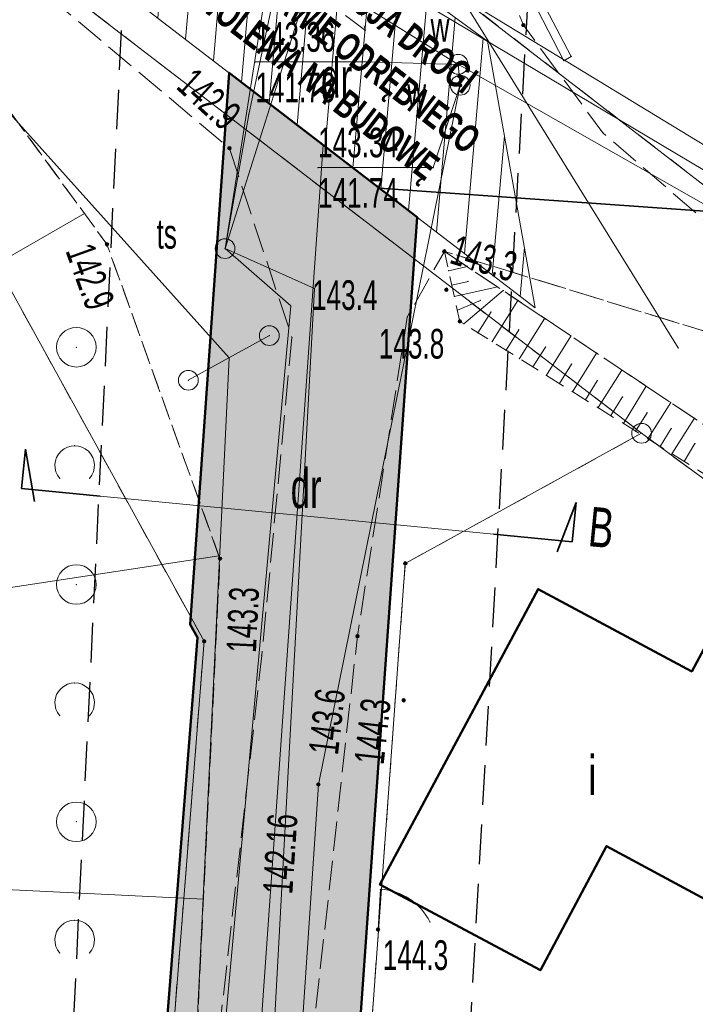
# Model space of a CAD drawing. Extents: x 6456700 to 6518119, y 5963420 to 5980059.
# Tile 195 of 256: x 6512484 to 6512501, y 5966331 to 5966356. Entities that reach past the tile are written whole.
import ezdxf
from ezdxf.enums import TextEntityAlignment as Align

# ---------------------------------------------------------------- set-up
doc = ezdxf.new("R2010")
doc.units = 0
doc.header["$MEASUREMENT"] = 0
for name, pattern in [('L_0_03', [1, 0.5, -0.5]), ('L_0_04', [1.5, 1, -0.5]), ('L_0_52', [1, 0.75, -0.25]), ('L_0_5A', [0.75, 0.5, -0.25])]:
    doc.linetypes.add(name, pattern=pattern)
doc.layers.get('0').update_dxf_attribs({"color": 2, "linetype": 'CONTINUOUS', "lineweight": 5})
for name, color, linetype, lineweight in [('000_Inne__niezydentyfikowane_', 7, 'CONTINUOUS', 18), ('18mm Kreska ciągła', 7, 'CONTINUOUS', 18), ('202_punkt_graniczny', 7, 'CONTINUOUS', 18), ('203_punkt_graniczny', 7, 'CONTINUOUS', 18), ('210_oznaczenie_konturu_uzytku_gruntowego', 96, 'CONTINUOUS', 18), ('218_kontur_uzytku_gruntowego', 96, 'L_0_03', 18), ('219_dzialka_ewidencyjna', 7, 'CONTINUOUS', 18), ('35mm Ciągła', 7, 'CONTINUOUS', 35), ('50mm Kreska ciągła', 7, 'CONTINUOUS', 50), ('9mm Kreska ciągła', 252, 'CONTINUOUS', 9), ('budynek', 7, 'CONTINUOUS', 18), ('budynek_Atr117', 7, 'CONTINUOUS', 18), ('furtka', 7, 'CONTINUOUS', 18), ('jezdnia', 7, 'CONTINUOUS', 18), ('komora_podziemna', 7, 'CONTINUOUS', 18), ('komora_podziemna_Atr17', 7, 'CONTINUOUS', 18), ('ogrodzenie_trwale', 7, 'CONTINUOUS', 18), ('pikieta_naturalna', 7, 'CONTINUOUS', 18), ('pikieta_naturalna_Atr2', 7, 'CONTINUOUS', 18), ('przewod_elektroenergetyczny_niskiego_napiecia', 7, 'CONTINUOUS', 18), ('przewod_kanalizacyjny', 7, 'CONTINUOUS', 18), ('przewod_telekomunikacyjny_podziemny', 7, 'CONTINUOUS', 18), ('przewod_wodociagowy', 7, 'CONTINUOUS', 18), ('rzedna', 7, 'CONTINUOUS', 18), ('rzedna_Atr2', 7, 'CONTINUOUS', 18), ('rzedna_Atr3', 7, 'CONTINUOUS', 18), ('sciana_oporowa__poligon_', 7, 'CONTINUOUS', 18), ('skarpa_nieumocniona', 7, 'CONTINUOUS', 18), ('slup_przewodow_napowietrznych', 7, 'CONTINUOUS', 18), ('slupek_telekomunikacyjny', 7, 'CONTINUOUS', 18), ('slupek_telekomunikacyjny_Atr17', 7, 'CONTINUOUS', 18), ('zadrzewienie__zakrzewienie', 7, 'CONTINUOUS', 18), ('Zakres', 7, 'CONTINUOUS', 18)]:
    doc.layers.add(name, color=color, linetype=linetype, lineweight=lineweight)
doc.styles.get("Standard").update_dxf_attribs({"font": 'txt', "width": 0.75})
doc.styles.add('Znaczniki', font='GOTHIC.TTF', dxfattribs={"width": 0.7})

# ---------------------------------------------------------------- blocks, each defined once
blk = doc.blocks.new('mdcp_nowa')
at = {"layer": '203_punkt_graniczny', "linetype": 'Continuous', "lineweight": 18}
for points in [[(6495225.37, 5982793.315, 1), (6495225.37, 5982793.405, 1)], [(6495220.28, 5982791.345, 1), (6495220.28, 5982791.435, 1)]]:
    blk.add_hatch(color=18, dxfattribs=at).paths.add_polyline_path(points)
at = {"layer": 'pikieta_naturalna', "linetype": 'Continuous', "lineweight": 18}
for points in [[(6495228.36, 5982806.925, 1), (6495228.36, 5982807.015, 1)], [(6495220.92, 5982803.815, 1), (6495220.92, 5982803.905, 1)], [(6495217.82, 5982801.385, 1), (6495217.82, 5982801.475, 1)], [(6495226.36, 5982801.205, 1), (6495226.36, 5982801.295, 1)], [(6495226.41, 5982800.235, 1), (6495226.41, 5982800.325, 1)], [(6495226.75, 5982799.435, 1), (6495226.75, 5982799.525, 1)], [(6495220.68, 5982793.435, 1), (6495220.68, 5982793.525, 1)], [(6495224.16, 5982791.475, 1), (6495224.16, 5982791.565, 1)], [(6495225.33, 5982789.855, 1), (6495225.33, 5982789.945, 1)], [(6495224.68, 5982784.055, 1), (6495224.68, 5982784.145, 1)]]:
    blk.add_hatch(color=18, dxfattribs=at).paths.add_polyline_path(points)
at = {"layer": 'rzedna', "linetype": 'Continuous', "lineweight": 18}
for points in [[(6495226.71, 5982805.935, 1), (6495226.71, 5982806.025, 1)], [(6495226.76, 5982805.405, 1), (6495226.76, 5982805.495, 1)], [(6495223.17, 5982787.725, 1), (6495223.17, 5982787.815, 1)]]:
    blk.add_hatch(color=18, dxfattribs=at).paths.add_polyline_path(points)
at = {"layer": 'slupek_telekomunikacyjny', "linetype": 'Continuous', "lineweight": 18}
blk.add_hatch(color=30, dxfattribs=at).paths.add_polyline_path([(6495220.81, 5982801.07, 1), (6495220.81, 5982801.57, 1)])
at = {"layer": '000_Inne__niezydentyfikowane_', "linetype": 'Continuous', "lineweight": 18, "flags": 128}
for points in [[(6495217.25, 5982802.21), (6495207.5, 5982796.6)], [(6495226.47, 5982800.76), (6495226.94, 5982800.87)], [(6495226.55, 5982800.4), (6495226.96, 5982800.49)], [(6495226.61, 5982800.11), (6495227.71, 5982800.35)], [(6495226.85, 5982799.42), (6495227.85, 5982800.26)], [(6495226.69, 5982799.76), (6495227.27, 5982800.01)], [(6495227.57, 5982798.97), (6495228.22, 5982800.01)], [(6495227.21, 5982799.19), (6495227.54, 5982799.72)], [(6495228.26, 5982798.54), (6495228.9, 5982799.56)], [(6495227.92, 5982798.75), (6495228.24, 5982799.27)], [(6495228.94, 5982798.12), (6495229.56, 5982799.11)], [(6495228.6, 5982798.33), (6495228.92, 5982798.83)], [(6495229.6, 5982797.7), (6495230.21, 5982798.68)], [(6495229.27, 5982797.91), (6495229.58, 5982798.4)], [(6495230.25, 5982797.3), (6495230.85, 5982798.25)], [(6495229.93, 5982797.5), (6495230.23, 5982797.98)], [(6495230.89, 5982796.9), (6495231.47, 5982797.84)], [(6495230.57, 5982797.1), (6495230.87, 5982797.57)], [(6495231.51, 5982796.51), (6495232.09, 5982797.43)], [(6495231.2, 5982796.7), (6495231.49, 5982797.17)], [(6495232.12, 5982796.13), (6495232.69, 5982797.03)], [(6495231.82, 5982796.32), (6495232.1, 5982796.77)], [(6495232.43, 5982795.94), (6495232.7, 5982796.39)], [(6495220.65, 5982793.55), (6495192.31, 5982789.24)], [(6495220.26, 5982784.87), (6495206.79, 5982785.53)]]:
    blk.add_lwpolyline(points, dxfattribs=at)
at = {"layer": '000_Inne__niezydentyfikowane_'}
for p in [(6495217.25, 5982802.21), (6495226.47, 5982800.76), (6495226.94, 5982800.87), (6495226.55, 5982800.4), (6495226.96, 5982800.49), (6495227.71, 5982800.35), (6495227.85, 5982800.26), (6495226.61, 5982800.11), (6495227.27, 5982800.01), (6495228.22, 5982800.01), (6495226.69, 5982799.76), (6495227.54, 5982799.72), (6495228.9, 5982799.56), (6495226.85, 5982799.42), (6495228.24, 5982799.27), (6495227.21, 5982799.19), (6495229.56, 5982799.11), (6495227.57, 5982798.97), (6495228.92, 5982798.83), (6495227.92, 5982798.75), (6495228.26, 5982798.54), (6495230.21, 5982798.68), (6495228.6, 5982798.33), (6495229.58, 5982798.4), (6495228.94, 5982798.12), (6495230.85, 5982798.25), (6495229.27, 5982797.91), (6495230.23, 5982797.98), (6495231.47, 5982797.84), (6495229.6, 5982797.7), (6495230.87, 5982797.57), (6495229.93, 5982797.5), (6495230.25, 5982797.3), (6495232.09, 5982797.43), (6495230.57, 5982797.1), (6495231.49, 5982797.17), (6495232.69, 5982797.03), (6495230.89, 5982796.9), (6495232.1, 5982796.77), (6495231.2, 5982796.7), (6495231.51, 5982796.51), (6495231.82, 5982796.32), (6495232.7, 5982796.39), (6495232.12, 5982796.13), (6495232.43, 5982795.94), (6495220.65, 5982793.55), (6495220.26, 5982784.87)]:
    blk.add_point(p, dxfattribs=at)
at = {"layer": '202_punkt_graniczny', "color": 7, "linetype": 'Continuous', "lineweight": 18}
blk.add_circle((6495231.35, 5982796.65), 0.25, dxfattribs=at)
at = {"layer": '202_punkt_graniczny'}
blk.add_point((6495231.35, 5982796.65), dxfattribs=at)
at = {"layer": '203_punkt_graniczny', "color": 7, "linetype": 'Continuous', "lineweight": 18}
for centre in [(6495225.37, 5982793.36), (6495220.28, 5982791.39)]:
    blk.add_circle(centre, 0.045, dxfattribs=at)
at = {"layer": '203_punkt_graniczny'}
for p in [(6495225.37, 5982793.36), (6495220.28, 5982791.39)]:
    blk.add_point(p, dxfattribs=at)
at = {"layer": '218_kontur_uzytku_gruntowego', "lineweight": 18, "flags": 128}
for points in [[(6495220.28, 5982791.39), (6495207.16, 5982815.2)], [(6495207.16, 5982815.2), (6495231.35, 5982796.65)], [(6495234.85, 5982801.44), (6495225.81, 5982808.42)], [(6495225.37, 5982793.36), (6495231.35, 5982796.65)], [(6495231.35, 5982796.65), (6495271.89, 5982766.92)], [(6495224.09, 5982775.84), (6495225.37, 5982793.36)], [(6495219.08, 5982776.24), (6495220.28, 5982791.39)]]:
    blk.add_lwpolyline(points, dxfattribs=at)
at = {"layer": '218_kontur_uzytku_gruntowego'}
for p in [(6495231.35, 5982796.65), (6495231.35, 5982796.65), (6495231.35, 5982796.65), (6495231.35, 5982796.65), (6495231.35, 5982796.65), (6495231.35, 5982796.65), (6495225.37, 5982793.36), (6495225.37, 5982793.36), (6495225.37, 5982793.36), (6495225.37, 5982793.36), (6495220.28, 5982791.39), (6495220.28, 5982791.39), (6495220.28, 5982791.39), (6495220.28, 5982791.39)]:
    blk.add_point(p, dxfattribs=at)
at = {"layer": '219_dzialka_ewidencyjna', "color": 3, "linetype": 'Continuous', "lineweight": 18, "flags": 128}
for points in [[(6495207.16, 5982815.2), (6495220.28, 5982791.39)], [(6495207.16, 5982815.2), (6495231.35, 5982796.65)], [(6495225.81, 5982808.42), (6495234.85, 5982801.44)], [(6495225.37, 5982793.36), (6495231.35, 5982796.65)], [(6495231.35, 5982796.65), (6495278.63, 5982761.98)], [(6495225.37, 5982793.36), (6495224.09, 5982775.84)], [(6495220.28, 5982791.39), (6495219.08, 5982776.24)]]:
    blk.add_lwpolyline(points, dxfattribs=at)
at = {"layer": '219_dzialka_ewidencyjna', "color": 3}
for p in [(6495231.35, 5982796.65), (6495231.35, 5982796.65), (6495231.35, 5982796.65), (6495225.37, 5982793.36), (6495225.37, 5982793.36), (6495220.28, 5982791.39), (6495220.28, 5982791.39)]:
    blk.add_point(p, dxfattribs=at)
at = {"layer": 'budynek', "color": 7, "linetype": 'Continuous', "lineweight": 50, "flags": 128}
blk.add_lwpolyline([(6495236.52, 5982791.49), (6495232.97, 5982784.86), (6495230.46, 5982786.21), (6495228.79, 5982783.07), (6495224.73, 5982785.24), (6495228.73, 5982792.71), (6495232.62, 5982790.63), (6495233.85, 5982792.92)], close=True, dxfattribs=at)
at = {"layer": 'budynek'}
for p in [(6495228.73, 5982792.71), (6495232.62, 5982790.63), (6495230.46, 5982786.21), (6495224.73, 5982785.24), (6495228.79, 5982783.07)]:
    blk.add_point(p, dxfattribs=at)
at = {"layer": 'furtka', "color": 7, "linetype": 'Continuous', "lineweight": 18, "flags": 128}
blk.add_lwpolyline([(6495224.74, 5982785.12), (6495224.68, 5982784.1)], dxfattribs=at)
at = {"layer": 'furtka', "color": 7, "linetype": 'Continuous', "lineweight": 18}
blk.add_arc((6495224.653, 5982783.623), 1.5, 26.634, 86.634, dxfattribs=at)
at = {"layer": 'furtka'}
for p in [(6495224.74, 5982785.12), (6495224.741, 5982785.12), (6495225.478, 5982784.875), (6495224.68, 5982784.1), (6495225.994, 5982784.295)]:
    blk.add_point(p, dxfattribs=at)
at = {"layer": 'jezdnia', "color": 7, "linetype": 'L_0_52', "lineweight": 18, "flags": 128}
for points in [[(6495195.83, 5982978.97), (6495200.77, 5982990.52), (6495203.76, 5983005.28), (6495200.35, 5983025.82), (6495193.24, 5983036.29), (6495189.14, 5983049.6), (6495185.12, 5983067.8), (6495183.17, 5983077.08), (6495178.19, 5983089.73), (6495174.64, 5983098.86), (6495168.43, 5983115.09), (6495161.55, 5983133.83), (6495154.76, 5983147.58), (6495144.33, 5983166.27), (6495135.54, 5983182.13), (6495131.43, 5983212.99), (6495131.68, 5983233.26), (6495131.46, 5983243.99), (6495128.32, 5983280.81), (6495127.29, 5983298.52), (6495124.19, 5983336.19), (6495123.5, 5983344), (6495121.28, 5983367.92), (6495119.64, 5983396.13), (6495116.73, 5983412.76), (6495117.19, 5983441.35), (6495116.43, 5983457.42), (6495115.48, 5983476.53), (6495115.11, 5983482.62), (6495112.3, 5983484.4), (6495091.45, 5983481.81), (6495091.37, 5983484.19), (6495109.96, 5983486.92), (6495113.25, 5983490.41), (6495113.24, 5983503.43), (6495112.69, 5983521.82), (6495113.13, 5983545.8), (6495113.51, 5983566.95), (6495116.02, 5983585), (6495118.4, 5983609.28), (6495123.42, 5983650.06), (6495131.2, 5983686.54), (6495140.07, 5983719.72), (6495146.41, 5983753.33), (6495149.05, 5983763.24), (6495154.18, 5983776.85), (6495160.67, 5983784.68), (6495175.29, 5983798.4), (6495197.26, 5983816.17), (6495217.4, 5983831.86), (6495238.65, 5983846.53), (6495263.72, 5983869.02), (6495276.39, 5983884.8), (6495285.32, 5983901), (6495289.2, 5983910.41), (6495292.89, 5983924.2), (6495294.78, 5983930.12), (6495299.2, 5983944.93), (6495304.61, 5983964.52), (6495307.5, 5983979.46), (6495307.59, 5983992.22), (6495306.46, 5984009.09), (6495305.69, 5984028.3), (6495305.67, 5984038.17), (6495300.99, 5984057.07), (6495297.28, 5984082.3), (6495291.79, 5984107.54), (6495288.36, 5984130.45), (6495280.64, 5984151.56), (6495274.64, 5984171.22), (6495270.98, 5984181.26), (6495273.99, 5984181.03), (6495276.87, 5984171.8), (6495283.5, 5984152.14), (6495291.35, 5984131.82), (6495294.78, 5984110.77), (6495299.68, 5984081.31), (6495303.27, 5984060.79), (6495332.62, 5984062.58), (6495350.78, 5984065.69), (6495352.73, 5984070.57), (6495357.63, 5984062.1), (6495352.37, 5984062.87), (6495334.16, 5984059.86), (6495303.89, 5984056.79), (6495307.64, 5984045.46), (6495309.06, 5984037.47), (6495310.62, 5984029.01), (6495312.95, 5983997.49), (6495310.44, 5983991.82), (6495310.09, 5983979.31), (6495307.08, 5983963.82), (6495301.68, 5983944.67), (6495295.97, 5983923.79), (6495292.77, 5983913.71), (6495290.13, 5983906.38), (6495284.32, 5983893.37), (6495278.05, 5983883.04), (6495264.46, 5983865.44), (6495239.09, 5983842.69), (6495219.23, 5983829.73), (6495216.93, 5983819.97), (6495223.58, 5983813.84), (6495228.16, 5983809.41), (6495224.21, 5983807.55), (6495214.94, 5983813.05), (6495207.87, 5983817.5), (6495201.24, 5983815.27), (6495178.34, 5983796.41), (6495165.6, 5983786.15), (6495159.73, 5983777.73), (6495154.77, 5983771.17), (6495151.16, 5983759.97), (6495150.26, 5983749.93), (6495142.6, 5983719.51), (6495134.42, 5983684.95), (6495127.4, 5983650.76), (6495120.08, 5983602.2), (6495117.42, 5983578.29), (6495115.94, 5983567.9), (6495115.38, 5983544.13), (6495115.07, 5983520.98), (6495115.65, 5983504.52), (6495116.24, 5983490.91), (6495120.25, 5983487.29), (6495126.33, 5983487.84), (6495143.65, 5983489.58), (6495144.46, 5983486.94), (6495127.88, 5983485.15), (6495121.64, 5983482.36), (6495118.37, 5983476.22), (6495119.55, 5983458.22), (6495119.45, 5983441.1), (6495120.18, 5983413.18), (6495121.99, 5983405.13), (6495126.07, 5983403.29), (6495130.48, 5983403.23), (6495129.73, 5983399.77), (6495124.35, 5983396.96), (6495123.73, 5983368.04), (6495126.63, 5983336.2), (6495129.59, 5983298.85), (6495131.1, 5983280.79), (6495133, 5983262.8), (6495134.25, 5983243.51), (6495134.8, 5983233.03), (6495133.67, 5983213.6), (6495138.07, 5983181.73), (6495146.27, 5983167.62), (6495157.18, 5983147.99), (6495163.68, 5983134.39), (6495170.96, 5983115.51), (6495175.46, 5983104.48), (6495181.17, 5983100.74), (6495199.93, 5983101.55), (6495199.17, 5983099.07), (6495182.34, 5983097.53), (6495180.35, 5983094.32), (6495185.39, 5983081.2), (6495192.07, 5983052.44), (6495195.58, 5983038.04), (6495198.53, 5983033.23), (6495203.76, 5983025.83), (6495206.13, 5983003.89), (6495202.54, 5982989.27), (6495201.18, 5982984.38), (6495199.22, 5982977.33), (6495199.31, 5982965.37), (6495200.17, 5982948.62), (6495203.01, 5982926.24), (6495205.43, 5982907.13), (6495210.02, 5982873.53), (6495214.31, 5982847.66), (6495217.75, 5982836.69), (6495222.16, 5982822), (6495228.36, 5982806.97), (6495230.37, 5982804.25), (6495235.28, 5982800.03), (6495240.12, 5982797.03), (6495226.36, 5982801.25), (6495225.42, 5982799.59), (6495224.16, 5982791.52), (6495222.71, 5982778.54), (6495222.21, 5982760.62), (6495221.26, 5982748.78), (6495217.72, 5982722.5), (6495220.89, 5982699.43), (6495222.63, 5982688.01), (6495226.82, 5982681.43), (6495232.44, 5982678.09), (6495238.57, 5982677.74), (6495238.58, 5982674.2), (6495234.94, 5982674.18), (6495222.7, 5982675.95), (6495211.13, 5982675.67), (6495203.44, 5982672.24), (6495190.56, 5982660.85), (6495183.64, 5982651.87), (6495180.18, 5982645.51), (6495176.56, 5982638.14), (6495173.06, 5982629.9), (6495169.79, 5982622.28), (6495168.95, 5982621.1), (6495167.1, 5982622.09), (6495169.54, 5982629.99), (6495175.88, 5982643.52), (6495181.21, 5982652.88), (6495188.25, 5982661.9), (6495200.25, 5982673.34), (6495211.64, 5982680.53), (6495218.14, 5982692.06), (6495218.39, 5982699.72), (6495215.1, 5982723.62), (6495216.08, 5982729.8), (6495218.41, 5982743.49), (6495220.09, 5982761.04), (6495220.41, 5982779.3), (6495221.74, 5982791.03), (6495222.5, 5982799.07), (6495220.92, 5982803.86), (6495210.51, 5982812.59), (6495206.38, 5982817.94), (6495202.5, 5982823.86), (6495197.41, 5982834.99), (6495191.07, 5982840.79), (6495178.96, 5982851.25), (6495180.72, 5982852.83), (6495192.33, 5982842.82), (6495193.9, 5982841.49), (6495196.29, 5982839.47), (6495200.7, 5982838.43), (6495206.86, 5982825.62), (6495210.11, 5982820.87), (6495214.26, 5982814.71), (6495221.36, 5982809.09), (6495224.36, 5982806.84), (6495223.38, 5982810.9), (6495218.5, 5982823.84), (6495214.57, 5982836.22), (6495211.53, 5982847.15), (6495206.8, 5982872.08), (6495202.64, 5982906.51), (6495199.04, 5982926.21), (6495196.67, 5982948.55), (6495195.68, 5982964.58)], [(6495254.89, 5982780.88), (6495250.36, 5982784.11), (6495248.44, 5982783.94), (6495244.78, 5982778.6), (6495242.01, 5982779.87), (6495245.8, 5982785.82), (6495245.4, 5982788.5), (6495240.68, 5982791.69), (6495226.36, 5982801.25), (6495240.12, 5982797.03), (6495243.94, 5982796.88), (6495245.69, 5982798.6), (6495245.33, 5982802.58), (6495250.46, 5982799.48), (6495251.05, 5982792.89), (6495253.95, 5982787.43), (6495255.45, 5982786.41), (6495257.17, 5982786.85), (6495259.87, 5982788.22), (6495261.94, 5982791.11), (6495264.25, 5982789.26), (6495262.83, 5982785.04), (6495263.02, 5982781.3), (6495275.08, 5982772.22), (6495273.17, 5982767.75), (6495270.05, 5982769.92)]]:
    blk.add_lwpolyline(points, close=True, dxfattribs=at)
at = {"layer": 'jezdnia'}
for p in [(6495228.36, 5982806.97), (6495224.36, 5982806.84), (6495230.37, 5982804.25), (6495220.92, 5982803.86), (6495226.36, 5982801.25), (6495226.36, 5982801.25), (6495225.42, 5982799.59), (6495222.5, 5982799.07), (6495224.16, 5982791.52), (6495221.74, 5982791.03)]:
    blk.add_point(p, dxfattribs=at)
at = {"layer": 'komora_podziemna', "color": 5, "linetype": 'Continuous', "lineweight": 13}
for centre in [(6495226.71, 5982805.98), (6495226.76, 5982805.45)]:
    blk.add_circle(centre, 0.25, dxfattribs=at)
at = {"layer": 'komora_podziemna'}
for p in [(6495226.71, 5982805.98), (6495226.76, 5982805.45)]:
    blk.add_point(p, dxfattribs=at)
at = {"layer": 'ogrodzenie_trwale'}
for p in [(6495226.41, 5982800.28), (6495224.73, 5982785.24), (6495224.74, 5982785.12), (6495224.68, 5982784.1)]:
    blk.add_point(p, dxfattribs=at)
at = {"layer": 'pikieta_naturalna', "color": 7, "linetype": 'Continuous', "lineweight": 18}
for centre in [(6495228.36, 5982806.97), (6495220.92, 5982803.86), (6495217.82, 5982801.43), (6495226.36, 5982801.25), (6495226.41, 5982800.28), (6495226.75, 5982799.48), (6495220.68, 5982793.48), (6495224.16, 5982791.52), (6495225.33, 5982789.9), (6495224.68, 5982784.1)]:
    blk.add_circle(centre, 0.045, dxfattribs=at)
at = {"layer": 'pikieta_naturalna'}
for p in [(6495228.36, 5982806.97), (6495220.92, 5982803.86), (6495217.82, 5982801.43), (6495226.36, 5982801.25), (6495226.41, 5982800.28), (6495226.75, 5982799.48), (6495220.68, 5982793.48), (6495224.16, 5982791.52), (6495225.33, 5982789.9), (6495224.68, 5982784.1)]:
    blk.add_point(p, dxfattribs=at)
at = {"layer": 'przewod_elektroenergetyczny_niskiego_napiecia', "color": 1, "linetype": 'Continuous', "lineweight": 18, "flags": 128}
for points in [[(6495220.91, 5982798.56), (6495194.27, 5982828.21)], [(6495219.14, 5982761.8), (6495220.91, 5982798.56)]]:
    blk.add_lwpolyline(points, dxfattribs=at)
at = {"layer": 'przewod_elektroenergetyczny_niskiego_napiecia'}
blk.add_point((6495220.91, 5982798.56), dxfattribs=at)
blk.add_point((6495220.91, 5982798.56), dxfattribs=at)
blk.add_point((6495220.91, 5982798.56), dxfattribs=at)
at = {"layer": 'przewod_elektroenergetyczny_niskiego_napiecia', "color": 1}
blk.add_point((6495220.91, 5982798.56), dxfattribs=at)
blk.add_point((6495220.91, 5982798.56), dxfattribs=at)
at = {"layer": 'przewod_kanalizacyjny', "color": 34, "linetype": 'Continuous', "lineweight": 18, "flags": 128}
for points in [[(6495218.25, 5982812.87), (6495242.7, 5982798), (6495283.26, 5982767.76)], [(6495264.4, 5982785.9), (6495242.42, 5982797.66), (6495218.15, 5982812.1)]]:
    blk.add_lwpolyline(points, dxfattribs=at)
at = {"layer": 'przewod_telekomunikacyjny_podziemny', "color": 30, "linetype": 'Continuous', "lineweight": 18, "flags": 128}
for points in [[(6495207.3, 5982942.09), (6495201.69, 5982938.91), (6495200.16, 5982935.95), (6495204.07, 5982908.86), (6495205.14, 5982902.07), (6495207.9, 5982880.71), (6495210.95, 5982857.53), (6495212.87, 5982847.53), (6495218.63, 5982828.31), (6495225.77, 5982809.32), (6495232.28, 5982798.81)], [(6495220.81, 5982801.32), (6495222.56, 5982812.39), (6495216.13, 5982829.85), (6495212.56, 5982842.38), (6495219.26, 5982854.11), (6495224.1, 5982859.66)], [(6495202.33, 5982831.57), (6495209.27, 5982820.98), (6495215.35, 5982814.12), (6495219.42, 5982810.16), (6495221.96, 5982807.3), (6495221.41, 5982804.71), (6495220.81, 5982801.32)], [(6495220.81, 5982801.32), (6495223.54, 5982809.93), (6495226.55, 5982815.88), (6495227.84, 5982817.64), (6495228.97, 5982817.87)], [(6495220.81, 5982801.32), (6495222.47, 5982799.87), (6495220.83, 5982781.87), (6495219.79, 5982758.53), (6495219.29, 5982750.17), (6495218.43, 5982738.54), (6495215.29, 5982724.28), (6495215.56, 5982719.74), (6495216.64, 5982719.05), (6495239.23, 5982720.99), (6495243.34, 5982715.03), (6495239.55, 5982710.53)], [(6495227.92, 5982680.88), (6495225.72, 5982683.55), (6495222.73, 5982689.6), (6495220.39, 5982697.74), (6495216.83, 5982721.36), (6495217.73, 5982731.49), (6495220.33, 5982746.55), (6495221.13, 5982764.75), (6495223.07, 5982800.31), (6495220.81, 5982801.32)]]:
    blk.add_lwpolyline(points, dxfattribs=at)
at = {"layer": 'przewod_telekomunikacyjny_podziemny'}
for p in [(6495221.41, 5982804.71), (6495220.81, 5982801.32), (6495220.81, 5982801.32), (6495220.81, 5982801.32), (6495220.81, 5982801.32), (6495220.81, 5982801.32), (6495223.07, 5982800.31), (6495222.47, 5982799.87), (6495232.28, 5982798.81)]:
    blk.add_point(p, dxfattribs=at)
at = {"layer": 'przewod_wodociagowy', "color": 5, "linetype": 'Continuous', "lineweight": 18, "flags": 128}
for points in [[(6495264.33, 5982782.42), (6495252.96, 5982791.06), (6495226.73, 5982805.97), (6495226.71, 5982805.98), (6495216.42, 5982812.38), (6495217.34, 5982813.54), (6495217.73, 5982813.92), (6495217.87, 5982814.03)], [(6495226.76, 5982805.45), (6495226.71, 5982805.98)], [(6495221.38, 5982677.4), (6495221.38, 5982677.65), (6495218.75, 5982702.14), (6495216.25, 5982722.62), (6495220.37, 5982738.97), (6495221.1, 5982757), (6495223.17, 5982787.77), (6495226.76, 5982805.45)]]:
    blk.add_lwpolyline(points, dxfattribs=at)
at = {"layer": 'przewod_wodociagowy'}
for p in [(6495226.71, 5982805.98), (6495226.71, 5982805.98), (6495226.73, 5982805.97), (6495226.76, 5982805.45), (6495226.76, 5982805.45), (6495223.17, 5982787.77)]:
    blk.add_point(p, dxfattribs=at)
at = {"layer": 'rzedna', "color": 7, "linetype": 'Continuous', "lineweight": 18}
for centre in [(6495226.71, 5982805.98), (6495226.76, 5982805.45), (6495223.17, 5982787.77)]:
    blk.add_circle(centre, 0.045, dxfattribs=at)
at = {"layer": 'rzedna'}
for p in [(6495226.71, 5982805.98), (6495226.76, 5982805.45), (6495223.17, 5982787.77)]:
    blk.add_point(p, dxfattribs=at)
at = {"layer": 'rzedna_Atr2', "color": 7, "linetype": 'Continuous', "lineweight": 18, "flags": 128}
for points in [[(6495226.71, 5982805.98), (6495224.43, 5982806.04), (6495221.576, 5982806.04)], [(6495226.76, 5982805.45), (6495226.08, 5982803.37), (6495223.163, 5982803.37)]]:
    blk.add_lwpolyline(points, dxfattribs=at)
at = {"layer": 'rzedna_Atr2'}
for p in [(6495221.576, 5982806.04), (6495224.43, 5982806.04), (6495226.71, 5982805.98), (6495226.76, 5982805.45), (6495223.163, 5982803.37), (6495226.08, 5982803.37)]:
    blk.add_point(p, dxfattribs=at)
at = {"layer": 'sciana_oporowa__poligon_', "color": 7, "linetype": 'Continuous', "lineweight": 18, "flags": 128}
blk.add_lwpolyline([(6495227.65, 5982809.42), (6495226.61, 5982812.11), (6495226.58, 5982814.39), (6495227.05, 5982815.85), (6495228, 5982817), (6495228.97, 5982817.57), (6495228.98, 5982817.37), (6495228.14, 5982816.85), (6495227.23, 5982815.75), (6495226.78, 5982814.36), (6495226.81, 5982812.15), (6495227.83, 5982809.5), (6495229.57, 5982806.18), (6495229.38, 5982806.07)], close=True, dxfattribs=at)
at = {"layer": 'sciana_oporowa__poligon_'}
for p in [(6495229.38, 5982806.07), (6495229.38, 5982806.07), (6495229.57, 5982806.18), (6495229.57, 5982806.18)]:
    blk.add_point(p, dxfattribs=at)
at = {"layer": 'skarpa_nieumocniona', "color": 7, "linetype": 'L_0_5A', "lineweight": 18, "flags": 128}
for points in [[(6495164.9, 5982649.94), (6495163.09, 5982656.15), (6495163.22, 5982669.76), (6495188.38, 5982689.5), (6495186.2, 5982708.84), (6495198.1, 5982771.69), (6495189.71, 5982797.13), (6495190.11, 5982813.04), (6495182.48, 5982827.31), (6495178.96, 5982851.25), (6495191.07, 5982840.79), (6495191.62, 5982834.85), (6495199.04, 5982823.27), (6495211.41, 5982810.19), (6495217.82, 5982801.43), (6495220.68, 5982793.48), (6495219.14, 5982761.8), (6495218.03, 5982751.42), (6495216.68, 5982735.87), (6495213.76, 5982722.16), (6495216.69, 5982694.74), (6495210.67, 5982683.55), (6495198.18, 5982673.88), (6495187.65, 5982663.43), (6495180.03, 5982652.28), (6495172.14, 5982641.91), (6495170.9, 5982640.23)], [(6495240.19, 5982791.1), (6495226.75, 5982799.48), (6495226.36, 5982801.25), (6495240.68, 5982791.69), (6495245.4, 5982788.5)]]:
    blk.add_lwpolyline(points, close=True, dxfattribs=at)
at = {"layer": 'skarpa_nieumocniona'}
for p in [(6495217.82, 5982801.43), (6495217.82, 5982801.43), (6495226.36, 5982801.25), (6495226.36, 5982801.25), (6495226.75, 5982799.48), (6495226.75, 5982799.48), (6495220.68, 5982793.48), (6495220.68, 5982793.48)]:
    blk.add_point(p, dxfattribs=at)
at = {"layer": 'slup_przewodow_napowietrznych', "color": 7, "linetype": 'Continuous', "lineweight": 18, "flags": 128}
blk.add_lwpolyline([(6495219.88, 5982797.99), (6495221.93, 5982799.12)], dxfattribs=at)
at = {"layer": 'slup_przewodow_napowietrznych', "color": 7, "linetype": 'Continuous', "lineweight": 13}
for centre in [(6495221.93, 5982799.12), (6495219.88, 5982797.99)]:
    blk.add_circle(centre, 0.25, dxfattribs=at)
at = {"layer": 'slup_przewodow_napowietrznych'}
for p in [(6495221.93, 5982799.12), (6495221.93, 5982799.12), (6495219.88, 5982797.99), (6495219.88, 5982797.99)]:
    blk.add_point(p, dxfattribs=at)
at = {"layer": 'slupek_telekomunikacyjny', "color": 30, "linetype": 'Continuous', "lineweight": 18}
blk.add_circle((6495220.81, 5982801.32), 0.25, dxfattribs=at)
at = {"layer": 'slupek_telekomunikacyjny'}
blk.add_point((6495220.81, 5982801.32), dxfattribs=at)
at = {"layer": 'zadrzewienie__zakrzewienie', "color": 7, "linetype": 'L_0_5A', "lineweight": 18, "flags": 128}
blk.add_lwpolyline([(6495208.22, 5982696.63), (6495198.36, 5982723.92), (6495199.6, 5982754.85), (6495198.1, 5982771.69), (6495189.71, 5982797.13), (6495190.11, 5982813.04), (6495182.48, 5982827.31), (6495178.96, 5982851.25), (6495191.07, 5982840.79), (6495191.62, 5982834.85), (6495199.04, 5982823.27), (6495211.41, 5982810.19), (6495217.82, 5982801.43), (6495220.68, 5982793.48), (6495219.14, 5982761.8), (6495218.03, 5982751.42), (6495216.68, 5982735.87), (6495213.76, 5982722.16), (6495216.69, 5982694.74)], close=True, dxfattribs=at)
at = {"layer": 'zadrzewienie__zakrzewienie', "color": 7, "linetype": 'Continuous', "lineweight": 18}
for centre in [(6495217.046, 5982798.826), (6495217.046, 5982792.826), (6495217.046, 5982786.826)]:
    blk.add_circle(centre, 0.5, dxfattribs=at)
for centre in [(6495217.004, 5982795.837), (6495217.004, 5982789.837), (6495217.004, 5982783.837)]:
    blk.add_arc(centre, 0.5, 318.85, 221.162, dxfattribs=at)
at = {"layer": 'zadrzewienie__zakrzewienie'}
for p in [(6495217.82, 5982801.43), (6495217.046, 5982798.826), (6495217.004, 5982796.337), (6495216.628, 5982795.508), (6495217.38, 5982795.508), (6495220.68, 5982793.48), (6495217.046, 5982792.826), (6495217.004, 5982790.337), (6495216.628, 5982789.508), (6495217.38, 5982789.508), (6495217.046, 5982786.826), (6495217.004, 5982784.337), (6495216.628, 5982783.508), (6495217.38, 5982783.508)]:
    blk.add_point(p, dxfattribs=at)
at = {"layer": 'Zakres', "linetype": 'L_0_04', "lineweight": 25, "flags": 128}
blk.add_lwpolyline([(6495113.77, 5985050.22), (6495121.12, 5984877.07), (6495125.76, 5984757.87), (6495129.89, 5984649.81), (6495141.08, 5984611.3), (6495145.77, 5984544.53), (6495147.36, 5984487.27), (6495157.22, 5984392.07), (6495162.95, 5984387.45), (6495180.24, 5984384.16), (6495229.5, 5984386.61), (6495251.65, 5984373.41), (6495258.77, 5984357.12), (6495255.44, 5984330.44), (6495250.77, 5984304.39), (6495252.21, 5984282.78), (6495255.46, 5984256.45), (6495254.94, 5984238.25), (6495266.4, 5984211), (6495277.24, 5984182.33), (6495294.2, 5984133.19), (6495300.94, 5984095.37), (6495313.24, 5984037.69), (6495317.44, 5983978.18), (6495300.35, 5983922.18), (6495282.35, 5983883.38), (6495266.21, 5983862.23), (6495242.03, 5983839.67), (6495211.11, 5983816.86), (6495158.26, 5983772.66), (6495130.6, 5983651.16), (6495116.31, 5983543.43), (6495129.51, 5983346.73), (6495134.58, 5983264.71), (6495139.64, 5983186.97), (6495193.25, 5983077.94), (6495199.2, 5983041.97), (6495206.23, 5983026), (6495208.96, 5983004.88), (6495202.27, 5982979.48), (6495202.42, 5982950.13), (6495209.35, 5982897.38), (6495215.97, 5982850.34), (6495228.6, 5982809.97), (6495226.85, 5982778.82), (6495225.04, 5982750.56), (6495220.26, 5982723.37), (6495226.54, 5982679.97), (6495206.06, 5982669.48), (6495192.68, 5982657.71), (6495184.57, 5982648.65), (6495174.78, 5982624.58), (6495164.23, 5982604.61), (6495150.7, 5982588.3), (6495137.69, 5982582.43), (6495118.26, 5982573.75), (6495100.35, 5982558.42), (6495090.36, 5982544.99), (6495075.87, 5982519.06), (6495060.83, 5982499.68), (6495049.41, 5982485.49), (6495035.07, 5982459.7), (6495006.7, 5982406.64), (6494980.89, 5982351.84), (6494944.35, 5982293.29), (6494925.72, 5982250.11), (6494905.2, 5982190.37), (6494898.43, 5982153.5), (6494879.51, 5982063.89), (6494864.14, 5981992.66), (6494816.93, 5981768.61), (6494777.79, 5981577.7), (6494739.84, 5981394.72), (6494718.65, 5981297.89), (6494716.45, 5981237.31), (6494738.62, 5981208.21), (6494776.48, 5981173.06), (6494817.16, 5981137.44), (6494847.63, 5981109.8), (6494877.39, 5981077.08), (6494912.75, 5981030.55), (6494916.06, 5981014.71), (6494903.86, 5980957.01), (6494916.13, 5980953.51), (6494892.32, 5980927.59), (6494850.7, 5980858.8), (6494806.81, 5980779.89), (6494785.1, 5980753.49), (6494715.22, 5980723.29), (6494679.96, 5980686.78), (6494651.35, 5980651.29), (6494549.14, 5980683.24), (6494511.84, 5980659.66), (6494443.61, 5980630.33), (6494428.78, 5980598.6), (6494431.58, 5980579.46), (6494420.56, 5980549.76), (6494416.45, 5980528.2), (6494403.86, 5980507.16), (6494388.89, 5980482.96), (6494365.32, 5980407.99), (6494335.67, 5980315.15), (6494332.29, 5980297.41), (6494335.1, 5980278.18), (6494347.25, 5980254.84), (6494336.79, 5980250.09), (6494300.04, 5980271.34), (6494320.8, 5980301.43), (6494336.81, 5980349.17), (6494344.85, 5980380.92), (6494360.85, 5980437.13), (6494374.18, 5980476.38), (6494386.14, 5980498.84), (6494403.02, 5980528.52), (6494411.33, 5980563.19), (6494420.84, 5980586.25), (6494420.25, 5980601.11), (6494434.95, 5980635.94), (6494446.75, 5980644.99), (6494465.77, 5980647.27), (6494513.02, 5980669.46), (6494507.85, 5980679.68), (6494547.89, 5980705.83), (6494570.06, 5980691.34), (6494636.17, 5980669.05), (6494706.14, 5980756.86), (6494742.78, 5980772.58), (6494798.53, 5980814.27), (6494826.12, 5980867.97), (6494849.57, 5980908.6), (6494845.35, 5980942.01), (6494853.94, 5980970.83), (6494891.08, 5980960.54), (6494890.11, 5980965.73), (6494903.94, 5981025.69), (6494869.98, 5981070.3), (6494770.97, 5981160.58), (6494728.18, 5981200.64), (6494706.13, 5981229.56), (6494707.94, 5981299.75), (6494728.84, 5981398.1), (6494767.06, 5981580.19), (6494806.17, 5981770.55), (6494854.36, 5981994.76), (6494869.73, 5982065.97), (6494888.61, 5982155.44), (6494891.67, 5982173.95), (6494895.82, 5982197.45), (6494916.38, 5982253.72), (6494935.47, 5982297.95), (6494954.97, 5982331.67), (6494972.09, 5982356.64), (6494997.76, 5982411.14), (6495026.29, 5982464.48), (6495041.09, 5982491.09), (6495052.99, 5982505.88), (6495067.51, 5982524.6), (6495081.94, 5982550.43), (6495092.99, 5982565.28), (6495112.86, 5982582.29), (6495133.59, 5982591.55), (6495144.48, 5982596.46), (6495155.87, 5982610.19), (6495165.7, 5982628.8), (6495175.96, 5982654.03), (6495185.62, 5982664.83), (6495200.4, 5982677.82), (6495212.49, 5982688.04), (6495209.64, 5982723.43), (6495215.22, 5982750.57), (6495216.87, 5982779.54), (6495218.31, 5982809.31), (6495206.86, 5982847.92), (6495199.44, 5982894.74), (6495192.11, 5982948.71), (6495190.16, 5982979.24), (6495183.47, 5983075.16), (6495129.79, 5983184.34), (6495124.6, 5983264.07), (6495119.53, 5983346.09), (6495106.27, 5983543.75), (6495120.74, 5983652.9), (6495148.75, 5983779.42), (6495204.15, 5983826.04), (6495273.41, 5983889.36), (6495288.53, 5983927.42), (6495300.83, 5983964.69), (6495303.91, 5983980.14), (6495301.32, 5984039.55), (6495291.1, 5984093.63), (6495284.5, 5984130.67), (6495267.84, 5984178.93), (6495257.12, 5984207.3), (6495244.96, 5984236.19), (6495244.79, 5984255.42), (6495242.25, 5984281.97), (6495240.71, 5984304.95), (6495245.55, 5984331.94), (6495248.51, 5984355.64), (6495243.77, 5984366.47), (6495226.98, 5984376.47), (6495179.54, 5984374.12), (6495158.61, 5984378.09), (6495147.7, 5984386.91), (6495137.38, 5984486.61), (6495135.78, 5984544.04), (6495131.18, 5984609.54), (6495119.95, 5984648.2), (6495115.76, 5984757.49), (6495111.12, 5984876.67), (6495103.73, 5985050.93), (6495109.36, 5985081.73), (6495120.41, 5985085.88)], close=True, dxfattribs=at)
at = {"layer": '210_oznaczenie_konturu_uzytku_gruntowego', "lineweight": 20, "width": 0.66}
for p in [(6495223.24, 5982806.14), (6495222.47, 5982795.76)]:
    blk.add_text('dr', height=1, dxfattribs=at).set_placement(p, align=Align.TOP_LEFT)
at = {"layer": 'budynek_Atr117', "color": 7, "lineweight": 20, "width": 0.66}
blk.add_text('i', height=1, dxfattribs=at).set_placement((6495230.006, 5982788.5), align=Align.TOP_LEFT)
at = {"layer": 'komora_podziemna_Atr17', "color": 7, "lineweight": 15, "width": 0.66}
for p in [(6495226.01, 5982807.3), (6495225.42, 5982805.65)]:
    blk.add_text('w', height=0.75, dxfattribs=at).set_placement(p, align=Align.TOP_LEFT)
at = {"layer": 'pikieta_naturalna_Atr2', "color": 7, "lineweight": 15, "width": 0.66}
for s, rotation, p in [('142.9', 317.6, (6495220.05, 5982805.94)), ('143.3', 342.9, (6495226.68, 5982801.68)), ('142.9', 289.8, (6495217.47, 5982801.52)), ('143.3', 87.2, (6495220.841, 5982791.126)), ('143.6', 83.6, (6495222.92, 5982788.58)), ('144.3', 83.6, (6495224.075, 5982788.333))]:
    blk.add_text(s, height=0.75, rotation=rotation, dxfattribs=at).set_placement(p, align=Align.TOP_LEFT)
for s, p in [('143.4', (6495223.01, 5982800.52)), ('143.8', (6495224.7, 5982799.29)), ('144.3', (6495224.8, 5982783.83))]:
    blk.add_text(s, height=0.75, dxfattribs=at).set_placement(p, align=Align.TOP_LEFT)
at = {"layer": 'rzedna_Atr2', "color": 7, "lineweight": 15, "width": 0.66}
for s, p in [('143.36', (6495221.576, 5982807.048)), ('143.34', (6495223.163, 5982804.378))]:
    blk.add_text(s, height=0.75, dxfattribs=at).set_placement(p, align=Align.TOP_LEFT)
blk.add_text('142.16', height=0.75, rotation=86.2, dxfattribs=at).set_placement((6495221.762, 5982785.03), align=Align.TOP_LEFT)
at = {"layer": 'rzedna_Atr3', "color": 7, "lineweight": 15, "width": 0.66}
for s, p in [('141.76', (6495221.576, 5982805.772)), ('141.74', (6495223.163, 5982803.103))]:
    blk.add_text(s, height=0.75, dxfattribs=at).set_placement(p, align=Align.TOP_LEFT)
at = {"layer": 'slupek_telekomunikacyjny_Atr17', "color": 30, "lineweight": 15, "width": 0.66}
blk.add_text('ts', height=0.75, dxfattribs=at).set_placement((6495219.076, 5982802.07), align=Align.TOP_LEFT)

msp = doc.modelspace()

# ---------------------------------------------------------------- block references
at = {"linetype": 'ByBlock'}
msp.add_blockref('mdcp_nowa', (17268.786, -16450.998), dxfattribs=at)

# ---------------------------------------------------------------- next in the draw order: hatches: boundary and pattern name
at = {"layer": '18mm Kreska ciągła', "lineweight": 9}
h = msp.add_hatch(dxfattribs=at)
h.set_pattern_fill('ANSI31', color=1, scale=6, angle=40)
h.set_pattern_definition([(85, (6512484.23836, 5966348.8226), (-0.747146, 0.065367), [])])
h.paths.add_polyline_path([(6512484.238, 5966364.329), (6512496.238, 5966355.567), (6512497.443, 5966348.823), (6512486.709, 5966357.068)])
at = {"layer": '9mm Kreska ciągła'}
h = msp.add_hatch(dxfattribs=at)
h.set_pattern_fill('SAND_AND_LIME', color=4, scale=0.1)
h.set_pattern_definition([(37.5, (6512163.41104, 5965706.02106), (-0.006803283, 0.208096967), [0, -0.16416, 0, -0.1836, 0, -0.1755]), (7.5, (6512163.41104, 5965706.02106), (0.19113588, 0.30479178), [0, -0.08856, 0, -0.14796, 0, -0.0567]), (-32.5, (6512163.2782, 5965706.02106), (0.33632732, 0.00061118), [0, -0.054, 0, -0.1944, 0, -0.2538]), (-42.5, (6512163.2782, 5965706.02106), (0.32466167, 0.09478896), [0, -0.027, 0, -0.12744, 0, -0.1458])])
edge = h.paths.add_edge_path()
edge.add_line((6512494.454, 5966351.121), (6512492.815, 5966327.914))
edge.add_arc((6512641.445, 5966317.419), 149, 175.96099, 178.25385)
edge.add_line((6512492.514, 5966321.96), (6512491.933, 5966302.891))
edge.add_arc((6512440.957, 5966304.445), 51, 348.133, 358.2538, ccw=False)
edge.add_line((6512490.867, 5966293.957), (6512486.741, 5966274.321))
edge.add_arc((6512500.441, 5966271.442), 14, 168.133, 189.6608)
edge.add_line((6512486.64, 5966269.093), (6512490.395, 5966247.035))
edge.add_line((6512490.395, 5966247.035), (6512490.607, 5966245.791))
edge.add_arc((6512474.833, 5966243.106), 16, 357.4133, 369.6608, ccw=False)
edge.add_line((6512490.817, 5966242.384), (6512490.724, 5966240.322))
edge.add_arc((6512474.74, 5966241.044), 16, 304.6947, 357.4133, ccw=False)
edge.add_line((6512483.848, 5966227.889), (6512479.157, 5966224.642))
edge.add_arc((6512563.968, 5966102.134), 149, 124.69475, 128.17467)
edge.add_line((6512471.877, 5966219.268), (6512459.798, 5966209.771))
edge.add_arc((6512468.451, 5966198.766), 14, 128.1747, 146.5283)
edge.add_line((6512456.773, 5966206.487), (6512454.137, 5966202.499))
edge.add_arc((6512536.718, 5966147.898), 99, 146.52826, 150.19331)
edge.add_line((6512450.815, 5966197.109), (6512447.264, 5966190.909))
edge.add_arc((6512533.167, 5966141.699), 99, 150.19331, 155.56334)
edge.add_line((6512443.035, 5966182.654), (6512432.867, 5966160.275))
edge.add_arc((6512409.196, 5966171.031), 26, 321.1758, 335.5633, ccw=False)
edge.add_line((6512429.452, 5966154.731), (6512421.621, 5966145))
edge.add_arc((6512409.156, 5966155.031), 16, 309.5931, 321.1758, ccw=False)
edge.add_line((6512419.353, 5966142.701), (6512410.592, 5966135.455))
edge.add_arc((6512400.395, 5966147.785), 16, 291.7201, 309.5931, ccw=False)
edge.add_line((6512406.316, 5966132.921), (6512399.28, 5966130.118))
edge.add_arc((6512417.414, 5966084.597), 49, 111.7201, 118.6787)
edge.add_line((6512393.899, 5966127.586), (6512378.766, 5966119.308))
edge.add_arc((6512390.283, 5966098.252), 24, 118.6787, 130.9764)
edge.add_line((6512374.545, 5966116.372), (6512369.458, 5966111.954))
edge.add_arc((6512385.196, 5966093.834), 24, 130.9764, 144.2474)
edge.add_line((6512365.719, 5966107.857), (6512360.498, 5966100.604))
edge.add_arc((6512392.148, 5966077.817), 39, 144.2474, 151.7186)
edge.add_line((6512357.804, 5966096.296), (6512346.179, 5966074.69))
edge.add_arc((6512310.073, 5966094.116), 41, 323.54, 331.7186, ccw=False)
edge.add_line((6512343.048, 5966069.751), (6512332.977, 5966056.12))
edge.add_arc((6512291.959, 5966086.427), 51, 314.8687, 323.54, ccw=False)
edge.add_line((6512327.939, 5966050.283), (6512325.436, 5966047.791))
edge.add_arc((6512381.169, 5965991.802), 79, 134.86874, 142.03498)
edge.add_line((6512318.887, 5966040.401), (6512317.812, 5966039.024))
edge.add_arc((6512348.559, 5966015.032), 39, 142.035, 151.9019)
edge.add_line((6512314.155, 5966033.4), (6512307.014, 5966020.024))
edge.add_arc((6512085.596, 5966138.241), 251, 330.1315, 331.90193, ccw=False)
edge.add_line((6512303.256, 5966013.24), (6512293.172, 5965995.681))
edge.add_arc((6512509.097, 5965871.676), 249, 150.1315, 153.31422)
edge.add_line((6512286.62, 5965983.501), (6512270.802, 5965952.031))
edge.add_arc((6512493.279, 5965840.205), 249, 153.31422, 155.41165)
edge.add_line((6512266.858, 5965943.813), (6512249.846, 5965906.636))
edge.add_arc((6512203.471, 5965927.857), 51, 325.4005, 335.4117, ccw=False)
edge.add_line((6512245.451, 5965898.897), (6512232.463, 5965880.07))
edge.add_arc((6512313.954, 5965823.854), 99, 145.40047, 150.15364)
edge.add_line((6512228.085, 5965873.124), (6512213.877, 5965848.362))
edge.add_arc((6512299.746, 5965799.092), 99, 150.15364, 156.12969)
edge.add_line((6512209.214, 5965839.154), (6512198.858, 5965815.752))
edge.add_arc((6512518.006, 5965674.523), 349, 156.12969, 156.8073)
edge.add_line((6512197.211, 5965811.968), (6512194.929, 5965806.643))
edge.add_arc((6512331.888, 5965747.963), 149, 156.8073, 160.58951)
edge.add_line((6512191.357, 5965797.481), (6512178.615, 5965761.319))
edge.add_arc((6511941.881, 5965844.735), 251, 339.22463, 340.58951, ccw=False)
edge.add_line((6512176.561, 5965755.704), (6512169.456, 5965736.976))
edge.add_arc((6512195.168, 5965727.222), 27.5, 159.2246, 216.7393)
edge.add_line((6512173.13, 5965710.772), (6512174.444, 5965709.012))
edge.add_line((6512174.444, 5965709.012), (6512170.437, 5965706.021))
edge.add_line((6512170.437, 5965706.021), (6512164.212, 5965719.71))
edge.add_arc((6512161.212, 5965719.741), 3, 359.4073, 370.8714)
edge.add_arc((6512205.039, 5965728.159), 41.628, 165.2606, 190.8714, ccw=False)
edge.add_line((6512164.781, 5965738.75), (6512171.886, 5965757.477))
edge.add_arc((6511941.881, 5965844.735), 246, 339.22463, 340.58951)
edge.add_line((6512173.899, 5965762.981), (6512186.641, 5965799.143))
edge.add_arc((6512331.888, 5965747.963), 154, 156.8073, 160.58951, ccw=False)
edge.add_line((6512190.333, 5965808.612), (6512192.615, 5965813.937))
edge.add_arc((6512518.006, 5965674.523), 354, 156.12969, 156.8073, ccw=False)
edge.add_line((6512194.286, 5965817.775), (6512204.642, 5965841.178))
edge.add_arc((6512299.746, 5965799.092), 104, 150.15364, 156.12969, ccw=False)
edge.add_line((6512209.541, 5965850.851), (6512223.749, 5965875.613))
edge.add_arc((6512313.954, 5965823.854), 104, 145.40047, 150.15364, ccw=False)
edge.add_line((6512228.348, 5965882.91), (6512241.335, 5965901.737))
edge.add_arc((6512203.471, 5965927.857), 46, 325.4005, 335.4117)
edge.add_line((6512245.3, 5965908.717), (6512262.312, 5965945.894))
edge.add_arc((6512493.279, 5965840.205), 254, 153.31422, 155.41165, ccw=False)
edge.add_line((6512266.334, 5965954.276), (6512282.153, 5965985.747))
edge.add_arc((6512509.097, 5965871.676), 254, 150.1315, 153.31422, ccw=False)
edge.add_line((6512288.836, 5965998.171), (6512298.92, 5966015.73))
edge.add_arc((6512085.596, 5966138.241), 246, 330.1315, 331.90193)
edge.add_line((6512302.603, 5966022.379), (6512309.745, 5966035.755))
edge.add_arc((6512348.559, 5966015.032), 44, 142.035, 151.9019, ccw=False)
edge.add_line((6512313.87, 5966042.1), (6512314.945, 5966043.477))
edge.add_arc((6512381.169, 5965991.802), 84, 134.86874, 142.03498, ccw=False)
edge.add_line((6512321.909, 5966051.335), (6512324.411, 5966053.826))
edge.add_arc((6512291.959, 5966086.427), 46, 314.8687, 323.54)
edge.add_line((6512328.955, 5966059.091), (6512339.027, 5966072.722))
edge.add_arc((6512310.073, 5966094.116), 36, 323.54, 331.7186)
edge.add_line((6512341.776, 5966077.059), (6512353.4, 5966098.665))
edge.add_arc((6512392.148, 5966077.817), 44, 144.2474, 151.7186, ccw=False)
edge.add_line((6512356.44, 5966103.526), (6512361.662, 5966110.778))
edge.add_arc((6512385.196, 5966093.834), 29, 130.9764, 144.2474, ccw=False)
edge.add_line((6512366.18, 5966115.728), (6512371.267, 5966120.147))
edge.add_arc((6512390.283, 5966098.252), 29, 118.6787, 130.9764, ccw=False)
edge.add_line((6512376.366, 5966123.695), (6512391.499, 5966131.972))
edge.add_arc((6512417.414, 5966084.597), 54, 111.7201, 118.6787, ccw=False)
edge.add_line((6512397.43, 5966134.763), (6512404.466, 5966137.566))
edge.add_arc((6512400.395, 5966147.785), 11, 291.7201, 309.5931)
edge.add_line((6512407.405, 5966139.308), (6512409.544, 5966141.077))
edge.add_line((6512409.544, 5966141.077), (6512412.36, 5966140.811))
edge.add_line((6512412.36, 5966140.811), (6512417.441, 5966145.013))
edge.add_arc((6512409.156, 5966155.031), 13, 309.5931, 321.1758)
edge.add_line((6512419.284, 5966146.881), (6512427.115, 5966156.612))
edge.add_arc((6512409.196, 5966171.031), 23, 321.1758, 335.5633)
edge.add_line((6512430.135, 5966161.516), (6512434.645, 5966171.44))
edge.add_line((6512434.645, 5966171.44), (6512440.928, 5966185.268))
edge.add_line((6512440.928, 5966185.268), (6512439.963, 5966187.841))
edge.add_arc((6512668.213, 5966069.673), 257.025, 151.22581, 152.62894, ccw=False)
edge.add_line((6512442.925, 5966193.394), (6512446.477, 5966199.594))
edge.add_arc((6512536.718, 5966147.898), 104, 146.52826, 150.19331, ccw=False)
edge.add_line((6512449.966, 5966205.257), (6512452.602, 5966209.244))
edge.add_arc((6512468.451, 5966198.766), 19, 128.1747, 146.5283, ccw=False)
edge.add_line((6512456.708, 5966213.702), (6512468.787, 5966223.198))
edge.add_arc((6512563.968, 5966102.134), 154, 124.69475, 128.17467, ccw=False)
edge.add_line((6512476.311, 5966228.753), (6512481.002, 5966232))
edge.add_arc((6512474.74, 5966241.044), 11, 304.6947, 357.4133)
edge.add_line((6512485.729, 5966240.548), (6512485.822, 5966242.609))
edge.add_arc((6512474.833, 5966243.106), 11, 357.4133, 369.6608)
edge.add_line((6512485.677, 5966244.952), (6512485.4, 5966246.584))
edge.add_line((6512485.4, 5966246.584), (6512485.465, 5966247.035))
edge.add_line((6512485.465, 5966247.035), (6512481.305, 5966271.715))
edge.add_line((6512481.305, 5966271.715), (6512486.925, 5966298.805))
edge.add_line((6512486.925, 5966298.805), (6512487.695, 5966325.335))
edge.add_line((6512487.695, 5966325.335), (6512488.895, 5966340.485))
edge.add_line((6512488.895, 5966340.485), (6512488.714, 5966340.814))
edge.add_line((6512488.714, 5966340.814), (6512489.699, 5966354.77))
edge.add_line((6512489.699, 5966354.77), (6512494.454, 5966351.121))

# ---------------------------------------------------------------- next in the draw order: linework, layer by layer
at = {"layer": '18mm Kreska ciągła'}
msp.add_lwpolyline([(6512484.238, 5966364.329), (6512496.238, 5966355.567), (6512497.443, 5966348.823), (6512486.709, 5966357.068)], close=True, dxfattribs=at)
at = {"layer": '18mm Kreska ciągła', "color": 4, "ltscale": 0.1}
msp.add_lwpolyline([(6512492.076, 5966352.946), (6512490.321, 5966328.09, 0.010005), (6512490.015, 5966322.036), (6512489.434, 5966302.967, -0.044189), (6512488.42, 5966294.471), (6512484.294, 5966274.836, 0.09421), (6512484.175, 5966268.674), (6512488.142, 5966245.371, -0.05349)], format="xyb", dxfattribs=at)
at = {"layer": '35mm Ciągła'}
for p, q in [((6512493.503, 5966351.851), (6512523.428, 5966349.738)), ((6512484.448, 5966344.259), (6512484.544, 5966345.254)), ((6512484.544, 5966345.254), (6512484.776, 5966343.931)), ((6512486.439, 5966344.066), (6512484.448, 5966344.259)), ((6512498.479, 5966343.906), (6512497.998, 5966342.651)), ((6512498.383, 5966342.91), (6512498.479, 5966343.906)), ((6512496.392, 5966343.103), (6512498.383, 5966342.91))]:
    msp.add_line(p, q, dxfattribs=at)
at = {"layer": '35mm Ciągła', "lineweight": 5}
msp.add_line((6512486.439, 5966344.066), (6512496.392, 5966343.103), dxfattribs=at)
at = {"layer": '50mm Kreska ciągła', "color": 5, "ltscale": 0.1}
msp.add_lwpolyline([(6512485.465, 5966247.035), (6512481.305, 5966271.715), (6512486.925, 5966298.805), (6512487.695, 5966325.335), (6512488.895, 5966340.485), (6512488.714, 5966340.814), (6512489.699, 5966354.77), (6512494.454, 5966351.121), (6512492.815, 5966327.914, 0.010005), (6512492.514, 5966321.96), (6512491.933, 5966302.891, -0.044189), (6512490.867, 5966293.957), (6512486.741, 5966274.321, 0.09421), (6512486.64, 5966269.093), (6512490.395, 5966247.035)], format="xyb", dxfattribs=at)

# ---------------------------------------------------------------- next in the draw order: texts
at = {"layer": '18mm Kreska ciągła', "insert": (6512492.05, 5966355.793), "char_height": 0.7, "width": 14.38209, "attachment_point": 5, "rotation": 322.4964, "style": 'Znaczniki'}
msp.add_mtext('{\\fCentury Gothic|b1|i0|c238|p34;MODERNIZACJA DROGI\\PNA PODSTAWIE ODRĘBNEGO\\PPOZWOLENIA NA BUDOWĘ}', dxfattribs=at)
at = {"layer": '35mm Ciągła', "insert": (6512499.477, 5966343.739), "char_height": 1, "width": 1.41349, "attachment_point": 3, "rotation": 354.4732, "style": 'Znaczniki'}
msp.add_mtext('B', dxfattribs=at)

doc.saveas('drawing.dxf')
